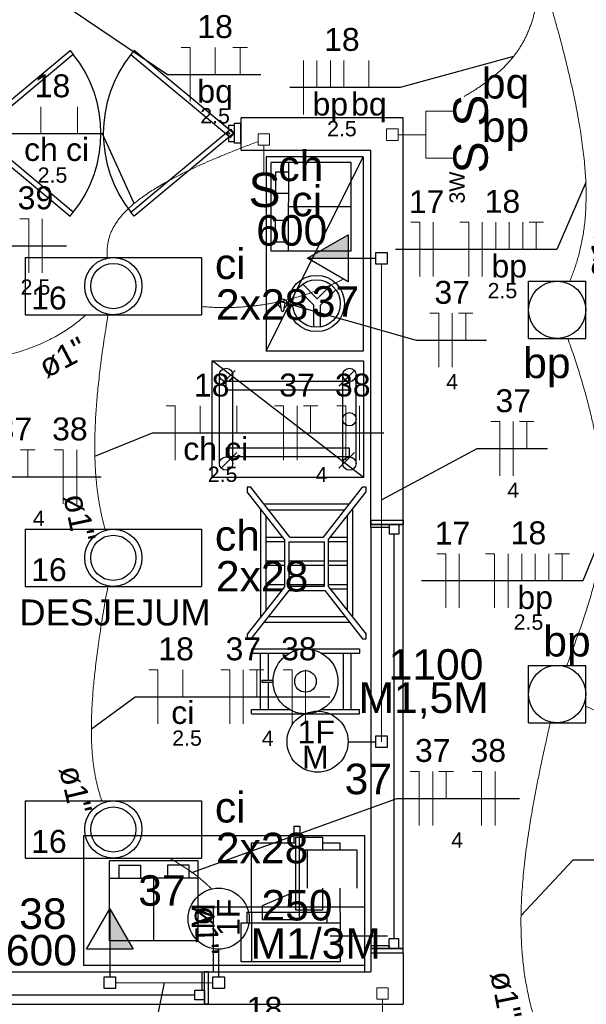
# Model space of a CAD drawing. Header units: millimetres. Extents: x 7 to 269, y 1 to 169.
# Tile 30 of 115: x 59.78 to 62.4, y 43.63 to 48.18. Entities that reach past the tile are written whole.
import ezdxf

# ---------------------------------------------------------------- set-up
doc = ezdxf.new("R2010")
doc.units = ezdxf.units.MM
doc.header["$MEASUREMENT"] = 0
for name, color, linetype, lineweight in [('Eletroduto - Marco Polo', 6, 'Continuous', 9), ('Fiação - Marco Polo', 3, 'Continuous', 9), ('Interruptor - Marco Polo', 150, 'Continuous', 9), ('Layout - Marco Polo', 252, 'Continuous', 25), ('Linha de Chamada - Marco Polo', 1, 'Continuous', 25), ('Luminárias - Marco Polo', 5, 'Continuous', 25), ('Textos - Marco Polo', 143, 'Continuous', 25), ('Tomadas - Marco Polo', 150, 'Continuous', 25)]:
    doc.layers.add(name, color=color, linetype=linetype, lineweight=lineweight)
doc.layers.add('Parede - Marco Polo', color=7, linetype='Continuous')
doc.styles.add('Arial', font='arial.ttf')

msp = doc.modelspace()

# ---------------------------------------------------------------- hatches: boundary and pattern name
at = {"layer": 'Tomadas - Marco Polo', "linetype": 'Continuous'}
for points in [[(61.2988, 47.0772), (61.1113, 47.0772), (61.2988, 47.1854)], [(60.1966, 43.8813), (60.1966, 44.0688), (60.3048, 43.8813)]]:
    msp.add_hatch(color=256, dxfattribs=at).paths.add_polyline_path(points)

# ---------------------------------------------------------------- linework, layer by layer
at = {"layer": 'Eletroduto - Marco Polo', "linetype": 'Continuous'}
msp.add_arc((61.0944, 46.4592), 2.2621, 2.9498, 57.2532, dxfattribs=at)
for points in [[(62.1751, 48.2866), (62.1715, 48.2635), (62.1674, 48.2413), (62.1627, 48.2198), (62.1574, 48.199), (62.1516, 48.1789), (62.1453, 48.1594), (62.1384, 48.1406), (62.1309, 48.1224), (62.1229, 48.1047), (62.1144, 48.0876), (62.1053, 48.0711), (62.0957, 48.0551), (62.0856, 48.0395), (62.075, 48.0245), (62.0638, 48.0098), (62.0521, 47.9956), (62.04, 47.9817), (62.0273, 47.9682), (62.0141, 47.9551), (62.0004, 47.9422), (61.9862, 47.9297), (61.9715, 47.9174), (61.9563, 47.9053), (61.9406, 47.8935), (61.9245, 47.8818), (61.9079, 47.8704), (61.8908, 47.859), (61.8732, 47.8478), (61.8551, 47.8366), (61.8366, 47.8255)], [(62.2249, 48.2867), (62.2472, 48.2105), (62.2677, 48.1375), (62.2865, 48.0676), (62.3038, 48.0005), (62.3194, 47.9364), (62.3335, 47.8749), (62.3462, 47.8162), (62.3573, 47.7599), (62.3671, 47.7061), (62.3755, 47.6547), (62.3826, 47.6055), (62.3884, 47.5585), (62.393, 47.5136), (62.3964, 47.4706), (62.3987, 47.4295), (62.3999, 47.3902), (62.4, 47.3525), (62.399, 47.3164), (62.3972, 47.2818), (62.3944, 47.2485), (62.3907, 47.2166), (62.3862, 47.1858), (62.3809, 47.1561), (62.3748, 47.1274), (62.368, 47.0996), (62.3606, 47.0726), (62.3525, 47.0463), (62.3439, 47.0206), (62.3347, 46.9954), (62.3251, 46.9705)], [(60.8824, 47.6169), (60.8246, 47.5952), (60.7699, 47.5738), (60.7182, 47.5529), (60.6695, 47.5324), (60.6237, 47.5123), (60.5807, 47.4926), (60.5403, 47.4732), (60.5027, 47.4541), (60.4675, 47.4354), (60.4349, 47.4169), (60.4047, 47.3988), (60.3768, 47.3809), (60.3512, 47.3632), (60.3277, 47.3457), (60.3063, 47.3285), (60.287, 47.3114), (60.2696, 47.2945), (60.254, 47.2777), (60.2402, 47.2611), (60.2282, 47.2446), (60.2177, 47.2281), (60.2088, 47.2118), (60.2014, 47.1955), (60.1954, 47.1792), (60.1907, 47.1629), (60.1872, 47.1466), (60.1849, 47.1304), (60.1837, 47.114), (60.1834, 47.0976), (60.1841, 47.0812)], [(61.4534, 47.0512), (61.4534, 46.9456), (61.4534, 46.8466), (61.4534, 46.7539), (61.4534, 46.667), (61.4534, 46.5854), (61.4534, 46.5085), (61.4534, 46.436), (61.4534, 46.3673), (61.4534, 46.3019), (61.4534, 46.2394), (61.4534, 46.1793), (61.4534, 46.121), (61.4534, 46.0642), (61.4534, 46.0082), (61.4534, 45.9527), (61.4534, 45.8972), (61.4534, 45.841), (61.4534, 45.7839), (61.4534, 45.7252), (61.4534, 45.6646), (61.4534, 45.6014), (61.4534, 45.5353), (61.4534, 45.4658), (61.4534, 45.3923), (61.4534, 45.3143), (61.4534, 45.2315), (61.4534, 45.1433), (61.4534, 45.0492), (61.4534, 44.9487), (61.4534, 44.8414)], [(60.6208, 46.8537), (60.6472, 46.8518), (60.6733, 46.8504), (60.699, 46.8495), (60.7244, 46.8492), (60.7495, 46.8494), (60.7742, 46.8502), (60.7986, 46.8514), (60.8227, 46.853), (60.8465, 46.8552), (60.8699, 46.8578), (60.8931, 46.8608), (60.9159, 46.8642), (60.9384, 46.868), (60.9607, 46.8723), (60.9826, 46.8769), (61.0042, 46.8818), (61.0256, 46.8871), (61.0466, 46.8928), (61.0674, 46.8987), (61.0879, 46.905), (61.1081, 46.9115), (61.1281, 46.9183), (61.1477, 46.9254), (61.1671, 46.9327), (61.1863, 46.9403), (61.2051, 46.948), (61.2237, 46.956), (61.2421, 46.9642), (61.2602, 46.9725), (61.2781, 46.981)], [(57.9111, 46.6168), (58.061, 46.6035), (58.2035, 46.592), (58.339, 46.5822), (58.4676, 46.5741), (58.5894, 46.5677), (58.7049, 46.5629), (58.814, 46.5597), (58.9171, 46.558), (59.0144, 46.5577), (59.1061, 46.5589), (59.1924, 46.5615), (59.2734, 46.5654), (59.3495, 46.5707), (59.4208, 46.5772), (59.4876, 46.5848), (59.55, 46.5937), (59.6083, 46.6037), (59.6626, 46.6147), (59.7133, 46.6268), (59.7604, 46.6399), (59.8043, 46.6539), (59.845, 46.6689), (59.883, 46.6846), (59.9182, 46.7012), (59.9511, 46.7186), (59.9817, 46.7367), (60.0102, 46.7555), (60.037, 46.7749), (60.0622, 46.7949), (60.086, 46.8154)], [(60.1886, 46.8168), (60.1793, 46.7604), (60.1708, 46.7062), (60.1631, 46.6541), (60.1562, 46.604), (60.1502, 46.5559), (60.1449, 46.5097), (60.1403, 46.4653), (60.1365, 46.4228), (60.1333, 46.382), (60.1307, 46.3428), (60.1288, 46.3053), (60.1275, 46.2694), (60.1268, 46.235), (60.1266, 46.202), (60.1269, 46.1704), (60.1277, 46.1401), (60.1289, 46.1112), (60.1306, 46.0834), (60.1327, 46.0568), (60.1351, 46.0313), (60.1379, 46.0068), (60.141, 45.9834), (60.1444, 45.9608), (60.1481, 45.9391), (60.152, 45.9183), (60.1561, 45.8981), (60.1604, 45.8787), (60.1649, 45.8599), (60.1695, 45.8417), (60.1741, 45.824)], [(62.3155, 46.7061), (62.3429, 46.6271), (62.3675, 46.5512), (62.3893, 46.4784), (62.4085, 46.4084), (62.4251, 46.3412), (62.4393, 46.2766), (62.4512, 46.2145), (62.4608, 46.1549), (62.4683, 46.0975), (62.4738, 46.0422), (62.4773, 45.989), (62.479, 45.9376), (62.479, 45.888), (62.4773, 45.84), (62.4741, 45.7936), (62.4695, 45.7485), (62.4635, 45.7047), (62.4563, 45.6621), (62.448, 45.6204), (62.4387, 45.5797), (62.4284, 45.5397), (62.4173, 45.5003), (62.4055, 45.4615), (62.3931, 45.4231), (62.3801, 45.3849), (62.3667, 45.3468), (62.353, 45.3088), (62.3391, 45.2706), (62.3251, 45.2323), (62.311, 45.1935)], [(60.1874, 45.5603), (60.177, 45.5027), (60.1675, 45.4473), (60.1588, 45.3943), (60.1509, 45.3434), (60.1438, 45.2946), (60.1374, 45.2479), (60.1318, 45.2032), (60.1269, 45.1604), (60.1226, 45.1194), (60.1191, 45.0803), (60.1162, 45.0428), (60.1139, 45.007), (60.1123, 44.9728), (60.1112, 44.9401), (60.1108, 44.9088), (60.1109, 44.8789), (60.1115, 44.8504), (60.1126, 44.823), (60.1143, 44.7969), (60.1164, 44.7719), (60.1189, 44.7479), (60.1219, 44.7249), (60.1253, 44.7028), (60.1291, 44.6815), (60.1333, 44.661), (60.1379, 44.6413), (60.1427, 44.6221), (60.1479, 44.6036), (60.1534, 44.5855), (60.1591, 44.5679)], [(63.8221, 44.7383), (63.7554, 44.7297), (63.6915, 44.7226), (63.6303, 44.7171), (63.5714, 44.713), (63.5149, 44.7103), (63.4605, 44.709), (63.408, 44.7091), (63.3575, 44.7106), (63.3086, 44.7133), (63.2612, 44.7173), (63.2152, 44.7225), (63.1704, 44.7289), (63.1267, 44.7364), (63.0839, 44.7451), (63.0418, 44.7548), (63.0004, 44.7655), (62.9594, 44.7773), (62.9187, 44.7901), (62.8781, 44.8037), (62.8376, 44.8183), (62.7969, 44.8337), (62.7558, 44.85), (62.7143, 44.867), (62.6722, 44.8848), (62.6293, 44.9033), (62.5854, 44.9225), (62.5405, 44.9423), (62.4943, 44.9627), (62.4467, 44.9837), (62.3976, 45.0053)], [(62.2346, 44.9302), (62.2172, 44.8536), (62.201, 44.7798), (62.1861, 44.7086), (62.1723, 44.64), (62.1598, 44.5738), (62.1485, 44.51), (62.1383, 44.4484), (62.1294, 44.389), (62.1216, 44.3316), (62.115, 44.2761), (62.1095, 44.2225), (62.1051, 44.1706), (62.1019, 44.1204), (62.0998, 44.0717), (62.0988, 44.0244), (62.0989, 43.9784), (62.1001, 43.9337), (62.1024, 43.8901), (62.1057, 43.8475), (62.1101, 43.8059), (62.1155, 43.7651), (62.122, 43.7249), (62.1294, 43.6855), (62.1379, 43.6465), (62.1474, 43.6079), (62.1579, 43.5696), (62.1694, 43.5316), (62.1818, 43.4937), (62.1952, 43.4557), (62.2096, 43.4177)], [(60.4732, 44.3025), (60.4818, 44.2975), (60.4903, 44.2925), (60.4986, 44.2876), (60.5067, 44.2826), (60.5147, 44.2777), (60.5225, 44.2728), (60.5302, 44.2679), (60.5377, 44.2631), (60.5451, 44.2583), (60.5523, 44.2534), (60.5594, 44.2487), (60.5663, 44.2439), (60.5731, 44.2391), (60.5797, 44.2344), (60.5862, 44.2297), (60.5925, 44.225), (60.5987, 44.2203), (60.6048, 44.2156), (60.6107, 44.2109), (60.6165, 44.2063), (60.6221, 44.2016), (60.6276, 44.197), (60.6329, 44.1924), (60.6381, 44.1878), (60.6432, 44.1831), (60.6482, 44.1785), (60.653, 44.1739), (60.6577, 44.1693), (60.6622, 44.1647), (60.6667, 44.1601)], [(60.6732, 43.7268), (60.6521, 43.7268), (60.6324, 43.7268), (60.6137, 43.7268), (60.5962, 43.7268), (60.5796, 43.7268), (60.564, 43.7268), (60.5491, 43.7268), (60.5349, 43.7268), (60.5214, 43.7268), (60.5084, 43.7268), (60.4958, 43.7268), (60.4836, 43.7268), (60.4716, 43.7268), (60.4599, 43.7268), (60.4482, 43.7268), (60.4365, 43.7268), (60.4248, 43.7268), (60.4128, 43.7268), (60.4006, 43.7268), (60.388, 43.7268), (60.375, 43.7268), (60.3615, 43.7268), (60.3473, 43.7268), (60.3324, 43.7268), (60.3168, 43.7268), (60.3002, 43.7268), (60.2827, 43.7268), (60.264, 43.7268), (60.2443, 43.7268), (60.2232, 43.7268)]]:
    msp.add_spline(points, degree=3, dxfattribs=at)
at = {"layer": 'Fiação - Marco Polo'}
for p, q in [((60.5259, 48.0521), (60.5675, 48.0521)), ((60.5675, 47.8021), (60.5675, 48.0521)), ((60.6835, 47.9271), (60.6835, 48.0521)), ((60.7662, 48.0521), (60.8328, 48.0521)), ((60.7995, 47.9271), (60.7995, 48.0521)), ((61.0917, 47.7425), (61.0917, 47.9925)), ((61.1542, 47.8675), (61.1542, 47.9925)), ((61.2167, 47.8675), (61.2167, 47.9925)), ((61.2792, 47.8675), (61.2792, 47.9925)), ((61.3952, 47.8675), (61.3952, 47.9925)), ((59.8777, 47.6531), (59.8777, 47.7781)), ((60.0472, 47.6531), (60.0472, 47.7781)), ((59.7793, 47.2598), (59.821, 47.2598)), ((59.821, 47.0098), (59.821, 47.2598)), ((59.8835, 47.0098), (59.8835, 47.2598)), ((61.589, 47.2434), (61.6307, 47.2434)), ((61.6307, 46.9934), (61.6307, 47.2434)), ((61.6932, 46.9934), (61.6932, 47.2434)), ((61.8152, 47.2434), (61.8568, 47.2434)), ((61.8568, 46.9934), (61.8568, 47.2434)), ((61.9193, 46.9934), (61.9193, 47.2434)), ((61.9818, 47.1184), (61.9818, 47.2434)), ((62.0443, 47.1184), (62.0443, 47.2434)), ((62.1068, 47.1184), (62.1068, 47.2434)), ((62.136, 47.2434), (62.2026, 47.2434)), ((62.1693, 47.1184), (62.1693, 47.2434)), ((61.6765, 46.8229), (61.7182, 46.8229)), ((61.7182, 46.5729), (61.7182, 46.8229)), ((61.7807, 46.5729), (61.7807, 46.8229)), ((61.8099, 46.8229), (61.8765, 46.8229)), ((61.8432, 46.6979), (61.8432, 46.8229)), ((60.4562, 46.3941), (60.4979, 46.3941)), ((60.4979, 46.1441), (60.4979, 46.3941)), ((60.6139, 46.2691), (60.6139, 46.3941)), ((60.7833, 46.2691), (60.7833, 46.3941)), ((60.9587, 46.3941), (61.0004, 46.3941)), ((61.0004, 46.1441), (61.0004, 46.3941)), ((61.0629, 46.1441), (61.0629, 46.3941)), ((61.0921, 46.3941), (61.1587, 46.3941)), ((61.1254, 46.2691), (61.1254, 46.3941)), ((61.2473, 46.3941), (61.2891, 46.3941)), ((61.2891, 46.1441), (61.2891, 46.3941)), ((61.3516, 46.1441), (61.3516, 46.3941)), ((61.9588, 46.3216), (62.0005, 46.3216)), ((62.0005, 46.0716), (62.0005, 46.3216)), ((62.063, 46.0716), (62.063, 46.3216)), ((62.0921, 46.3216), (62.1588, 46.3216)), ((62.1255, 46.1966), (62.1255, 46.3216)), ((59.7835, 46.191), (59.8501, 46.191)), ((59.8168, 46.066), (59.8168, 46.191)), ((59.9387, 46.191), (59.9804, 46.191)), ((59.9804, 45.941), (59.9804, 46.191)), ((60.0429, 45.941), (60.0429, 46.191)), ((61.7092, 45.7106), (61.7509, 45.7106)), ((61.7509, 45.4606), (61.7509, 45.7106)), ((61.8134, 45.4606), (61.8134, 45.7106)), ((61.9353, 45.7106), (61.977, 45.7106)), ((61.977, 45.4606), (61.977, 45.7106)), ((62.0395, 45.4606), (62.0395, 45.7106)), ((62.102, 45.5856), (62.102, 45.7106)), ((62.1645, 45.5856), (62.1645, 45.7106)), ((62.227, 45.5856), (62.227, 45.7106)), ((62.2562, 45.7106), (62.3229, 45.7106)), ((62.2895, 45.5856), (62.2895, 45.7106)), ((60.3765, 45.174), (60.4183, 45.174)), ((60.4183, 44.924), (60.4183, 45.174)), ((60.5342, 45.049), (60.5342, 45.174)), ((60.7097, 45.174), (60.7513, 45.174)), ((60.7513, 44.924), (60.7513, 45.174)), ((60.8138, 44.924), (60.8138, 45.174)), ((60.843, 45.174), (60.9096, 45.174)), ((60.8763, 45.049), (60.8763, 45.174)), ((60.9982, 45.174), (61.0399, 45.174)), ((61.0399, 44.924), (61.0399, 45.174)), ((61.1024, 44.924), (61.1024, 45.174)), ((61.5862, 44.7037), (61.6278, 44.7037)), ((61.6278, 44.4537), (61.6278, 44.7037)), ((61.6903, 44.4537), (61.6903, 44.7037)), ((61.7194, 44.7037), (61.7861, 44.7037)), ((61.7528, 44.5787), (61.7528, 44.7037)), ((61.8747, 44.7037), (61.9164, 44.7037)), ((61.9164, 44.4537), (61.9164, 44.7037)), ((61.9789, 44.4537), (61.9789, 44.7037))]:
    msp.add_line(p, q, dxfattribs=at)
at = {"layer": 'Interruptor - Marco Polo'}
for p, q in [((61.6583, 47.5405), (61.6583, 47.757)), ((61.7869, 47.757), (61.6583, 47.757)), ((60.8827, 47.6533), (60.9357, 47.6533)), ((60.8827, 47.6003), (60.8827, 47.6533)), ((60.9357, 47.6533), (60.9357, 47.6003)), ((61.4768, 47.6223), (61.4768, 47.6753)), ((61.4768, 47.6753), (61.5299, 47.6753)), ((61.5299, 47.6753), (61.5299, 47.6223)), ((61.6583, 47.6487), (61.5299, 47.6487)), ((60.9357, 47.6003), (60.8827, 47.6003)), ((60.9092, 47.4718), (60.9092, 47.6003)), ((61.5299, 47.6223), (61.4768, 47.6223)), ((61.7869, 47.5405), (61.6583, 47.5405)), ((61.4312, 43.7033), (61.4843, 43.7033)), ((61.4312, 43.6502), (61.4312, 43.7033)), ((61.4843, 43.7033), (61.4843, 43.6502)), ((61.4843, 43.6502), (61.4312, 43.6502)), ((61.4577, 43.5217), (61.4577, 43.6502))]:
    msp.add_line(p, q, dxfattribs=at)
at = {"layer": 'Layout - Marco Polo'}
for p, q in [((60.7724, 47.6088), (60.7724, 47.7013)), ((60.7724, 47.7013), (60.8003, 47.7013)), ((60.8003, 47.7013), (60.8003, 47.6088)), ((60.8003, 47.6088), (60.7724, 47.6088)), ((60.9428, 47.1103), (60.9428, 47.5198)), ((61.3128, 47.5198), (60.9428, 47.5198)), ((61.0228, 47.5198), (61.0228, 47.3348)), ((61.3128, 47.1103), (61.3128, 47.5198)), ((60.9629, 47.4773), (60.9629, 47.3778)), ((60.9629, 47.4773), (61.0228, 47.4773)), ((60.9629, 47.3778), (61.0228, 47.3778)), ((61.0228, 47.1103), (61.0228, 47.3348)), ((61.3128, 47.3153), (61.0228, 47.3153)), ((61.3128, 47.3153), (61.0228, 47.3153)), ((60.9629, 47.1523), (60.9629, 47.2528)), ((60.9629, 47.2528), (61.0228, 47.2528)), ((61.0228, 47.1523), (60.9629, 47.1523)), ((61.3128, 47.1103), (60.9428, 47.1103)), ((61.1559, 46.8898), (61.0889, 46.9573)), ((61.1559, 46.8898), (61.2204, 46.9543)), ((61.1403, 46.8608), (61.0658, 46.9353)), ((61.1718, 46.8608), (61.2418, 46.9313)), ((60.9908, 46.8353), (60.9853, 46.8698)), ((61.0014, 46.8353), (61.0069, 46.8698)), ((61.0153, 46.8748), (61.0224, 46.8748)), ((61.0153, 46.8603), (61.0224, 46.8603)), ((61.1403, 46.7588), (61.1403, 46.8608)), ((61.1718, 46.7588), (61.1718, 46.8608)), ((61.3698, 46.0628), (60.6694, 46.6028)), ((60.6694, 46.6028), (61.3698, 46.6028)), ((60.6694, 46.0628), (60.6694, 46.6028)), ((61.3698, 46.6028), (61.3698, 46.0628)), ((60.7039, 46.4858), (60.7764, 46.5583)), ((61.2553, 46.4858), (61.3278, 46.5583)), ((60.7034, 46.1278), (60.7034, 46.5378)), ((61.3049, 46.5068), (60.7343, 46.5068)), ((60.7343, 46.4668), (60.7343, 46.5068)), ((60.7653, 46.1278), (60.7653, 46.5378)), ((61.2739, 46.1278), (61.2739, 46.5378)), ((61.3049, 46.5068), (61.3049, 46.4668)), ((61.3359, 46.1278), (61.3359, 46.5378)), ((61.3049, 46.4668), (60.7343, 46.4668)), ((60.7839, 46.1793), (60.7114, 46.1068)), ((61.3049, 46.1988), (60.7343, 46.1988)), ((60.7343, 46.1988), (60.7343, 46.1588)), ((61.3278, 46.1793), (61.2553, 46.1068)), ((61.3049, 46.1588), (61.3049, 46.1988)), ((61.3049, 46.1588), (60.7343, 46.1588)), ((61.3698, 46.0628), (60.6694, 46.0628)), ((61.0048, 45.7768), (60.8319, 45.9973)), ((61.0299, 45.7868), (60.8484, 46.0178)), ((61.1843, 45.7868), (61.3658, 46.0178)), ((61.2088, 45.7768), (61.3819, 45.9973)), ((60.8929, 45.9198), (60.8929, 45.4153)), ((61.3053, 45.9403), (60.9089, 45.9403)), ((60.9299, 45.9138), (61.2844, 45.9138)), ((61.3214, 45.4153), (61.3214, 45.9198)), ((60.9183, 45.8878), (60.9183, 45.4478)), ((61.2959, 45.4478), (61.2959, 45.8878)), ((61.4034, 45.8333), (61.4034, 45.8653)), ((61.4034, 45.8333), (61.4888, 45.8333)), ((61.4034, 45.8333), (61.4034, 43.8843)), ((61.4888, 45.8463), (61.4888, 45.8018)), ((61.4888, 45.8463), (61.4888, 45.8333)), ((61.5333, 45.8463), (61.5333, 45.8018)), ((61.5533, 43.8843), (61.5533, 45.8463)), ((60.9183, 45.7878), (60.9963, 45.7878)), ((60.9183, 45.7678), (61.0048, 45.7678)), ((61.0048, 45.7768), (61.0048, 45.5583)), ((61.0249, 45.7663), (61.0249, 45.5613)), ((61.0249, 45.7663), (61.1889, 45.7663)), ((61.0288, 45.7878), (61.1848, 45.7878)), ((61.0299, 45.7868), (61.1843, 45.7868)), ((61.1889, 45.5613), (61.1889, 45.7663)), ((61.2088, 45.5583), (61.2088, 45.7768)), ((61.2088, 45.7678), (61.2959, 45.7678)), ((61.2174, 45.7878), (61.2959, 45.7878)), ((61.5333, 45.8018), (61.4888, 45.8018)), ((61.5108, 45.8018), (61.5108, 43.9288)), ((60.9183, 45.6778), (61.0048, 45.6778)), ((61.0249, 45.6778), (61.1889, 45.6778)), ((61.2088, 45.6778), (61.2959, 45.6778)), ((60.9183, 45.6578), (61.0048, 45.6578)), ((61.0249, 45.6578), (61.1889, 45.6578)), ((61.2088, 45.6578), (61.2959, 45.6578)), ((61.0048, 45.5583), (60.8319, 45.3383)), ((61.0239, 45.5413), (60.8484, 45.3178)), ((60.9183, 45.5678), (61.0048, 45.5678)), ((60.9183, 45.5478), (60.9963, 45.5478)), ((61.0239, 45.5413), (61.1904, 45.5413)), ((61.0249, 45.5678), (61.1889, 45.5678)), ((61.0249, 45.5613), (61.1889, 45.5613)), ((61.1904, 45.5413), (61.3658, 45.3178)), ((61.2088, 45.5678), (61.2959, 45.5678)), ((61.2088, 45.5583), (61.3819, 45.3383)), ((61.2174, 45.5478), (61.2959, 45.5478)), ((60.9288, 45.4203), (61.2854, 45.4203)), ((60.9089, 45.3948), (61.3053, 45.3948)), ((60.8518, 45.2703), (61.3518, 45.2703)), ((60.8518, 45.2703), (60.8518, 45.2503)), ((61.3518, 45.2703), (61.3518, 45.2503)), ((60.8518, 45.2503), (61.0269, 45.2503)), ((60.8918, 45.2503), (60.8918, 44.9903)), ((60.9283, 45.2503), (60.9283, 45.1253)), ((61.1763, 45.2503), (61.3518, 45.2503)), ((61.2754, 45.2503), (61.2754, 44.9903)), ((61.3113, 45.2503), (61.3113, 44.9903)), ((60.9014, 45.1153), (60.9014, 45.1253)), ((60.9014, 45.1253), (60.9519, 45.1253)), ((60.9519, 45.1153), (60.9014, 45.1153)), ((60.9283, 45.1153), (60.9283, 44.9903)), ((60.8518, 44.9903), (61.0269, 44.9903)), ((60.8518, 44.9703), (60.8518, 44.9903)), ((60.8518, 44.9703), (61.3518, 44.9703)), ((61.1763, 44.9903), (61.3518, 44.9903)), ((61.3518, 44.9703), (61.3518, 44.9903)), ((61.0563, 44.0623), (61.0563, 44.3993)), ((61.0563, 44.3993), (61.1803, 44.3993)), ((61.0739, 44.0193), (61.0739, 44.3993)), ((61.1803, 44.3993), (61.1803, 44.3408)), ((61.2619, 44.3408), (61.2619, 44.3738)), ((61.0739, 44.3408), (61.3398, 44.3408)), ((61.1088, 44.3408), (61.1088, 44.1638)), ((60.6058, 44.2898), (60.1953, 44.2898)), ((60.1953, 43.9198), (60.1953, 44.2898)), ((60.2378, 44.2698), (60.3379, 44.2698)), ((60.2378, 44.2698), (60.2378, 44.2098)), ((60.3379, 44.2698), (60.3379, 44.2098)), ((60.5628, 44.2698), (60.4629, 44.2698)), ((60.4629, 44.2698), (60.4629, 44.2098)), ((60.5628, 44.2098), (60.5628, 44.2698)), ((60.6058, 43.9198), (60.6058, 44.2898)), ((60.1953, 44.2098), (60.3803, 44.2098)), ((60.6058, 44.2098), (60.3803, 44.2098)), ((60.4004, 43.9198), (60.4004, 44.2098)), ((60.4004, 43.9198), (60.4004, 44.2098)), ((61.1803, 44.1638), (61.1803, 44.0623)), ((61.2619, 44.0523), (61.2619, 44.1638)), ((60.9008, 44.0828), (60.9008, 44.0193)), ((60.8304, 44.0523), (61.2009, 44.0523)), ((60.8304, 44.0523), (60.8304, 44.0043)), ((61.1803, 44.0623), (61.0563, 44.0623)), ((61.2009, 44.0523), (61.2009, 44.0043)), ((61.2619, 44.0523), (61.2619, 43.8238)), ((60.8043, 44.0043), (61.2619, 44.0043)), ((60.9008, 44.0193), (61.0739, 44.0193)), ((60.6058, 43.9198), (60.1953, 43.9198)), ((61.2154, 43.943), (61.4813, 43.943)), ((61.4034, 43.8998), (61.4034, 43.8678)), ((61.5333, 43.9288), (61.4888, 43.9288)), ((61.4888, 43.8843), (61.4888, 43.9288)), ((61.5333, 43.8843), (61.5333, 43.9288)), ((61.4888, 43.8968), (61.4034, 43.8968)), ((61.5533, 43.8843), (61.4034, 43.8843)), ((61.4034, 43.8843), (61.5533, 43.8843)), ((61.4034, 43.8653), (61.4034, 43.7768)), ((61.4888, 43.8968), (61.4888, 43.8843)), ((61.5333, 43.8843), (61.4888, 43.8843)), ((61.4888, 43.8843), (61.5533, 43.8843)), ((59.0618, 43.7768), (60.6213, 43.7768)), ((60.6213, 43.7768), (60.6213, 43.6913)), ((60.6213, 43.7768), (60.6534, 43.7768)), ((60.6343, 43.6268), (60.6343, 43.7768)), ((60.6534, 43.7768), (60.6343, 43.7768)), ((60.6534, 43.7768), (61.4034, 43.7768)), ((60.5898, 43.6468), (60.5898, 43.6913)), ((60.6343, 43.6913), (60.5898, 43.6913)), ((59.0618, 43.6268), (60.6534, 43.6268)), ((60.5898, 43.6688), (59.1253, 43.6688)), ((60.6343, 43.6468), (60.5898, 43.6468))]:
    msp.add_line(p, q, dxfattribs=at)
at = {"layer": 'Layout - Marco Polo', "linetype": 'Continuous'}
for p, q in [((61.0483, 44.4503), (61.0754, 44.4503)), ((61.0483, 44.4503), (61.0483, 44.3738)), ((61.0754, 44.4503), (61.0754, 44.3993)), ((60.8518, 44.0523), (60.8518, 44.3738)), ((60.8518, 44.3738), (61.0563, 44.3738)), ((61.1803, 44.3738), (61.2619, 44.3738)), ((61.3398, 44.3408), (61.3398, 44.1638)), ((61.0739, 44.1563), (60.9008, 44.0828)), ((60.8518, 44.0523), (60.8518, 43.8238)), ((60.8043, 43.8238), (60.8043, 44.0043)), ((61.2619, 43.8238), (60.8043, 43.8238))]:
    msp.add_line(p, q, dxfattribs=at)
for points in [[(60.0123, 48.0378), (60.0273, 48.0203), (59.5663, 47.6358), (59.5513, 47.6538), (60.0123, 48.0378)], [(60.3088, 48.0378), (60.2938, 48.0203), (60.7548, 47.6358), (60.7694, 47.6538), (60.3088, 48.0378)], [(60.0123, 47.2723), (60.0273, 47.2898), (59.5663, 47.6738), (59.5513, 47.6563), (60.0123, 47.2723)], [(60.3088, 47.2723), (60.2938, 47.2898), (60.7548, 47.6738), (60.7694, 47.6563), (60.3088, 47.2723)]]:
    msp.add_lwpolyline(points, close=True, dxfattribs=at)
at = {"layer": 'Layout - Marco Polo'}
for points in [[(60.7448, 47.6358), (60.7448, 47.6178), (60.7724, 47.6178), (60.7724, 47.6918), (60.7448, 47.6918), (60.7448, 47.6738)], [(61.3693, 47.5468), (60.9194, 47.5468), (60.9194, 46.6468), (61.3693, 47.5468), (61.3693, 46.6468), (60.9194, 46.6468)], [(60.8484, 46.0178), (60.8319, 46.0178), (60.8319, 45.9973)], [(61.3819, 45.9973), (61.3819, 46.0178), (61.3658, 46.0178)], [(60.8319, 45.3383), (60.8319, 45.3178), (60.8484, 45.3178)], [(61.3658, 45.3178), (61.3819, 45.3178), (61.3819, 45.3383)]]:
    msp.add_lwpolyline(points, dxfattribs=at)
msp.add_lwpolyline([(60.0754, 44.4068), (61.3753, 44.4068), (61.3753, 43.8068), (60.0754, 43.8068), (60.0754, 44.4068)], close=True, dxfattribs=at)
at = {"layer": 'Layout - Marco Polo', "linetype": 'Continuous'}
msp.add_lwpolyline([(60.6753, 43.7768), (60.6753, 44.0768), (61.3753, 44.0768), (61.3753, 43.7768)], dxfattribs=at)
at = {"layer": 'Layout - Marco Polo'}
for centre, radius in [((60.7458, 47.6548), 0.00463), ((61.1523, 46.8678), 0.13), ((61.1523, 46.8678), 0.11), ((60.7343, 46.5378), 0.031), ((61.3049, 46.5378), 0.031), ((61.3049, 46.3328), 0.031), ((60.7343, 46.1278), 0.031), ((61.3049, 46.1278), 0.031), ((61.1018, 45.1203), 0.15), ((61.1018, 45.1203), 0.05)]:
    msp.add_circle(centre, radius, dxfattribs=at)
at = {"layer": 'Layout - Marco Polo', "linetype": 'Continuous'}
for centre, start, end in [((59.5694, 47.6548), 321.43, 38.5696), ((60.7518, 47.6548), 141.43, 218.57)]:
    msp.add_arc(centre, 0.5856, start, end, dxfattribs=at)
at = {"layer": 'Layout - Marco Polo'}
for centre, radius, start, end in [((60.9958, 46.8678), 0.0207, 290.689, 249.076), ((60.9958, 46.8653), 0.0118, 23.6603, 156.34), ((60.9958, 46.8363), 0.00535, 187.836, 351.736)]:
    msp.add_arc(centre, radius, start, end, dxfattribs=at)
at = {"layer": 'Linha de Chamada - Marco Polo'}
for p, q in [((59.9556, 48.2694), (60.4634, 47.9271)), ((62.0648, 48.011), (61.5391, 47.8675)), ((60.4634, 47.9271), (60.8953, 47.9271)), ((61.5391, 47.8675), (61.0292, 47.8675)), ((60.1628, 47.6531), (59.6992, 47.6531)), ((60.3096, 47.3312), (60.1628, 47.6531)), ((62.3987, 47.4278), (62.2651, 47.1184)), ((59.4282, 47.1348), (59.996, 47.1348)), ((62.2651, 47.1184), (61.5181, 47.1184)), ((60.9853, 46.8775), (61.614, 46.6979)), ((61.614, 46.6979), (61.939, 46.6979)), ((60.127, 46.1615), (60.3937, 46.2691)), ((60.3937, 46.2691), (61.4641, 46.2691)), ((61.4534, 45.9592), (61.8963, 46.1966)), ((61.8963, 46.1966), (62.2213, 46.1966)), ((59.3531, 46.066), (60.1555, 46.066)), ((62.4753, 45.8079), (62.3854, 45.5856)), ((62.3854, 45.5856), (61.6383, 45.5856)), ((60.1108, 44.9014), (60.314, 45.049)), ((60.314, 45.049), (61.215, 45.049)), ((60.5761, 44.2371), (61.5237, 44.5787)), ((61.5237, 44.5787), (62.0915, 44.5787)), ((62.099, 44.0371), (62.3396, 44.2943)), ((62.3396, 44.2943), (63.2743, 44.2943)), ((60.4482, 43.7268), (60.3571, 43.2873))]:
    msp.add_line(p, q, dxfattribs=at)
at = {"layer": 'Luminárias - Marco Polo'}
for p, q in [((59.8045, 47.081), (60.6204, 47.081)), ((59.8045, 47.081), (59.8045, 46.816)), ((60.6204, 47.081), (60.6204, 46.816)), ((62.1334, 46.706), (62.1334, 46.971)), ((62.1334, 46.971), (62.3984, 46.971)), ((62.3984, 46.706), (62.3984, 46.971)), ((59.8045, 46.816), (60.6204, 46.816)), ((62.1334, 46.706), (62.3984, 46.706)), ((59.8045, 45.8242), (60.6204, 45.8242)), ((59.8045, 45.8242), (59.8045, 45.5592)), ((60.6204, 45.8242), (60.6204, 45.5592)), ((59.8045, 45.5592), (60.6204, 45.5592)), ((62.1334, 44.9293), (62.1334, 45.1943)), ((62.1334, 45.1943), (62.3984, 45.1943)), ((62.3984, 44.9293), (62.3984, 45.1943)), ((62.1334, 44.9293), (62.3984, 44.9293)), ((59.8045, 44.5677), (60.6204, 44.5677)), ((59.8045, 44.5677), (59.8045, 44.3026)), ((60.6204, 44.5677), (60.6204, 44.3026)), ((59.8045, 44.3026), (60.6204, 44.3026))]:
    msp.add_line(p, q, dxfattribs=at)
for centre, radius in [((60.2124, 46.9485), 0.1325), ((60.2124, 46.9485), 0.1046), ((62.2659, 46.8385), 0.1325), ((60.2124, 45.6917), 0.1325), ((60.2124, 45.6917), 0.1046), ((62.2659, 45.0618), 0.1325), ((60.2124, 44.4352), 0.1325), ((60.2124, 44.4352), 0.1046)]:
    msp.add_circle(centre, radius, dxfattribs=at)
at = {"layer": 'Parede - Marco Polo'}
for p, q in [((61.5533, 47.7268), (60.8033, 47.7268)), ((60.8033, 47.5768), (60.8033, 47.7268)), ((60.8033, 47.5768), (60.8033, 47.7268)), ((61.5533, 45.8653), (61.5533, 47.7268)), ((60.8033, 47.5768), (61.4034, 47.5768)), ((61.4034, 45.8653), (61.4034, 47.5768)), ((61.4034, 45.8653), (61.4034, 45.8463)), ((61.4034, 45.8653), (61.5533, 45.8653)), ((61.5533, 45.8653), (61.5533, 45.8463)), ((61.5533, 45.8463), (61.5533, 45.8653)), ((61.4034, 45.8463), (61.5533, 45.8463)), ((61.5533, 45.8463), (61.4034, 45.8463)), ((61.5333, 45.8463), (61.4888, 45.8463)), ((61.4888, 45.8463), (61.5533, 45.8463)), ((61.4034, 43.8843), (61.4034, 43.8653)), ((61.4034, 43.8653), (61.5533, 43.8653)), ((61.5533, 43.8653), (61.5533, 43.8843)), ((61.5533, 43.8653), (61.5533, 43.6268)), ((60.6534, 43.6268), (60.6534, 43.7768)), ((60.6343, 43.6913), (60.6343, 43.6268)), ((60.6534, 43.6268), (60.6343, 43.6268)), ((60.6534, 43.6268), (61.5533, 43.6268))]:
    msp.add_line(p, q, dxfattribs=at)
at = {"layer": 'Tomadas - Marco Polo'}
for p, q in [((61.1113, 47.0772), (61.2988, 47.1854)), ((61.2988, 47.1854), (61.2988, 46.9689)), ((61.4269, 47.0506), (61.4269, 47.1037)), ((61.4269, 47.1037), (61.4798, 47.1037)), ((61.4798, 47.1037), (61.4798, 47.0506)), ((61.1113, 47.0772), (61.2988, 47.0772)), ((61.2988, 46.9689), (61.1113, 47.0772)), ((61.2988, 47.0772), (61.4269, 47.0772)), ((61.4798, 47.0506), (61.4269, 47.0506)), ((61.4269, 44.8148), (61.4269, 44.8679)), ((61.4269, 44.8679), (61.4799, 44.8679)), ((61.4799, 44.8679), (61.4799, 44.8148)), ((61.2983, 44.8414), (61.4269, 44.8414)), ((61.4799, 44.8148), (61.4269, 44.8148)), ((60.0883, 43.8813), (60.1966, 44.0688)), ((60.1966, 44.0688), (60.1966, 43.8813)), ((60.1966, 44.0688), (60.3048, 43.8813)), ((60.3048, 43.8813), (60.0883, 43.8813)), ((60.1966, 43.8813), (60.1966, 43.7533)), ((60.6998, 43.8818), (60.6998, 43.7533)), ((60.1701, 43.7533), (60.2231, 43.7533)), ((60.1701, 43.7002), (60.1701, 43.7533)), ((60.2231, 43.7533), (60.2231, 43.7002)), ((60.6733, 43.7533), (60.7263, 43.7533)), ((60.6733, 43.7002), (60.6733, 43.7533)), ((60.7263, 43.7533), (60.7263, 43.7002)), ((60.2231, 43.7002), (60.1701, 43.7002)), ((60.7263, 43.7002), (60.6733, 43.7002))]:
    msp.add_line(p, q, dxfattribs=at)
for centre in [(61.1574, 44.8414), (60.6998, 44.0228)]:
    msp.add_circle(centre, 0.1412, dxfattribs=at)

# ---------------------------------------------------------------- texts
at = {"layer": 'Fiação - Marco Polo', "attachment_point": 8, "line_spacing_factor": 0.798, "style": 'Arial'}
for s, insert, char_height, width in [('18', (60.6835, 48.0943), 0.1059, 0.25416), ('18', (61.27, 48.0348), 0.1059, 0.25416), ('18', (59.931, 47.8203), 0.1059, 0.25416), ('bq', (60.6835, 47.7649), 0.1059, 0.25416), ('bp', (61.2165, 47.7054), 0.1059, 0.25416), ('bq', (61.395, 47.7054), 0.1059, 0.25416), ('2.5', (60.6835, 47.6997), 0.0706, 0.25416), ('2.5', (61.27, 47.6402), 0.0706, 0.25416), ('ch', (59.8775, 47.5258), 0.1059, 0.25416), ('ci', (60.047, 47.5258), 0.1059, 0.25416), ('2.5', (59.931, 47.4257), 0.0706, 0.25416), ('39', (59.852, 47.3023), 0.1059, 0.25416), ('17', (61.662, 47.2858), 0.1059, 0.25416), ('18', (62.013, 47.2858), 0.1059, 0.25416), ('bp', (62.0445, 46.9564), 0.1059, 0.25416), ('2.5', (59.852, 46.9077), 0.0706, 0.25416), ('37', (61.7805, 46.8653), 0.1059, 0.25416), ('2.5', (62.013, 46.8912), 0.0706, 0.25416), ('18', (60.6675, 46.4363), 0.1059, 0.25416), ('37', (61.063, 46.4363), 0.1059, 0.25416), ('38', (61.3205, 46.4363), 0.1059, 0.25416), ('4', (61.7805, 46.4707), 0.0706, 0.08472), ('37', (62.063, 46.3638), 0.1059, 0.25416), ('37', (59.7545, 46.2333), 0.1059, 0.25416), ('38', (60.0115, 46.2333), 0.1059, 0.25416), ('ch', (60.614, 46.1418), 0.1059, 0.25416), ('ci', (60.7835, 46.1418), 0.1059, 0.25416), ('2.5', (60.718, 46.0417), 0.0706, 0.25416), ('4', (61.176, 46.0417), 0.0706, 0.08472), ('4', (62.063, 45.9692), 0.0706, 0.08472), ('4', (59.8675, 45.8387), 0.0706, 0.08472), ('17', (61.782, 45.7528), 0.1059, 0.25416), ('18', (62.1335, 45.7528), 0.1059, 0.25416), ('bp', (62.1645, 45.4234), 0.1059, 0.25416), ('2.5', (62.1335, 45.3582), 0.0706, 0.25416), ('18', (60.503, 45.2163), 0.1059, 0.25416), ('37', (60.814, 45.2163), 0.1059, 0.25416), ('38', (61.071, 45.2163), 0.1059, 0.25416), ('ci', (60.534, 44.9218), 0.1059, 0.25416), ('2.5', (60.5535, 44.8217), 0.0706, 0.25416), ('4', (60.927, 44.8217), 0.0706, 0.08472), ('37', (61.6905, 44.7463), 0.1059, 0.25416), ('38', (61.9475, 44.7463), 0.1059, 0.25416), ('4', (61.8035, 44.3512), 0.0706, 0.08472), ('18', (60.912, 43.5538), 0.1059, 0.25416)]:
    msp.add_mtext(s, dxfattribs=dict(at, insert=insert, char_height=char_height, width=width))
at = {"layer": 'Interruptor - Marco Polo', "attachment_point": 9, "rotation": 90.0002, "line_spacing_factor": 0.798, "style": 'Arial'}
for s, insert, char_height, width in [('S', (61.9473, 47.8339), 0.1588, 0.19062), ('S', (61.9473, 47.6174), 0.1588, 0.19062), ('3W', (61.8394, 47.4779), 0.0706, 0.16944)]:
    msp.add_mtext(s, dxfattribs=dict(at, insert=insert, char_height=char_height, width=width))
at = {"layer": 'Interruptor - Marco Polo', "insert": (60.986, 47.3118), "char_height": 0.1588, "width": 0.19062, "attachment_point": 9, "line_spacing_factor": 0.798, "style": 'Arial'}
msp.add_mtext('S', dxfattribs=at)
at = {"layer": 'Luminárias - Marco Polo', "char_height": 0.1059, "width": 0.25416, "attachment_point": 7, "line_spacing_factor": 0.798, "style": 'Arial'}
for insert in [(59.832, 46.8388), (59.832, 45.5823), (59.832, 44.3258)]:
    msp.add_mtext('16', dxfattribs=dict(at, insert=insert))
at = {"layer": 'Textos - Marco Polo', "line_spacing_factor": 0.798, "style": 'Arial'}
for s, insert, char_height, width, attachment_point in [('bq', (62.0275, 47.7734), 0.1412, 0.33888, 8), ('bp', (62.0275, 47.5729), 0.1412, 0.33888, 8), ('ch', (61.08, 47.432), 0.1412, 0.33888, 8), ('ci', (61.1075, 47.2695), 0.1412, 0.33888, 8), ('600', (61.038, 47.1335), 0.1412, 0.50832, 8), ('ci', (60.6825, 46.979), 0.1412, 0.33888, 7), ('2x28', (60.687, 46.7905), 0.1412, 0.67776, 7), ('37', (61.2405, 46.8045), 0.1412, 0.33888, 8), ('bp', (62.109, 46.4804), 0.1412, 0.33888, 7), ('ch', (60.6825, 45.7225), 0.1412, 0.33888, 7), ('2x28', (60.687, 45.534), 0.1412, 0.67776, 7), ('DESJEJUM', (60.2203, 45.3773), 0.12, 1.152, 8), ('bp', (62.202, 45.1929), 0.1412, 0.33888, 7), ('1100', (61.7055, 45.126), 0.1412, 0.67776, 8), ('M1,5M', (61.6485, 44.948), 0.1412, 0.8472, 8), ('37', (61.3925, 44.5965), 0.1412, 0.33888, 8), ('ci', (60.6825, 44.4655), 0.1412, 0.33888, 7), ('2x28', (60.687, 44.277), 0.1412, 0.67776, 7), ('37', (60.4375, 44.0805), 0.1412, 0.33888, 8), ('250', (61.0625, 44.0125), 0.1412, 0.50832, 8), ('38', (59.8865, 43.9735), 0.1412, 0.33888, 8), ('600', (59.8795, 43.8045), 0.1412, 0.50832, 8), ('M1/3M', (61.149, 43.8355), 0.1412, 0.8472, 8)]:
    msp.add_mtext(s, dxfattribs=dict(at, insert=insert, char_height=char_height, width=width, attachment_point=attachment_point))
at = {"layer": 'Textos - Marco Polo', "char_height": 0.1059, "width": 0.38124, "attachment_point": 8, "line_spacing_factor": 0.798, "style": 'Arial'}
for insert, rotation in [((62.526, 47.0834), 76.7019), ((60.0038, 46.5703), 27.7025), ((60.0012, 45.8657), 282.009), ((59.984, 44.6065), 283.4586), ((60.5889, 43.9667), 272.114), ((61.9748, 43.6588), 281.3501)]:
    msp.add_mtext('ø1"', dxfattribs=dict(at, insert=insert, rotation=rotation))
at = {"layer": 'Tomadas - Marco Polo', "char_height": 0.1059, "attachment_point": 9, "line_spacing_factor": 0.798, "style": 'Arial'}
for s, insert, width in [('1F', (61.2375, 44.8333), 0.25416), ('M', (61.2085, 44.7173), 0.12708)]:
    msp.add_mtext(s, dxfattribs=dict(at, insert=insert, width=width))
at = {"layer": 'Tomadas - Marco Polo', "char_height": 0.1059, "attachment_point": 7, "rotation": 90.0002, "line_spacing_factor": 0.798, "style": 'Arial'}
for s, insert, width in [('1F', (60.7976, 43.9424), 0.25416), ('M', (60.6816, 43.9714), 0.12708)]:
    msp.add_mtext(s, dxfattribs=dict(at, insert=insert, width=width))

doc.saveas('drawing.dxf')
